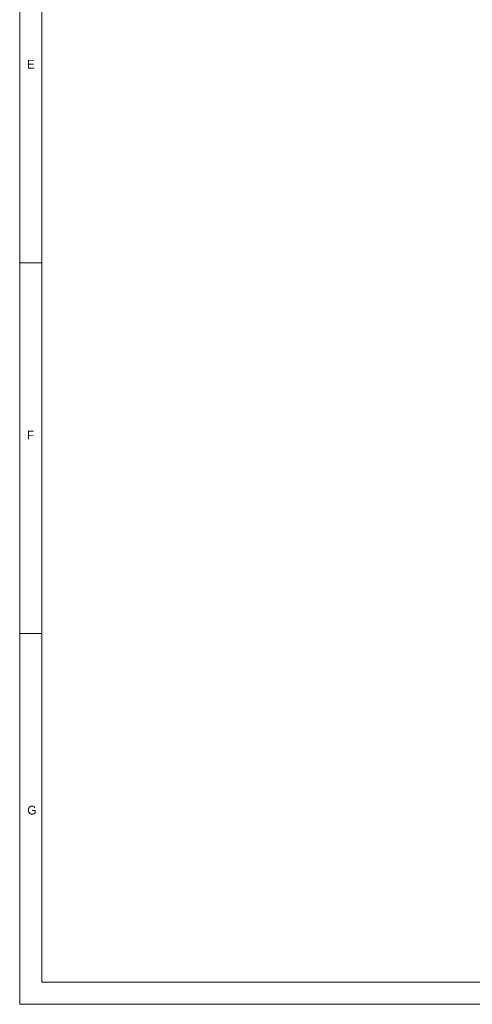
# Model space of a CAD drawing. Header units: inches. Extents: x 0 to 841, y 0 to 594.
# Tile 1 of 129: x 0 to 102, y 0 to 223. Entities that reach past the tile are written whole.
import ezdxf

# ---------------------------------------------------------------- set-up
doc = ezdxf.new("R2010")
doc.units = ezdxf.units.IN
doc.header["$LTSCALE"] = 46.255
doc.header["$MEASUREMENT"] = 0
doc.layers.get('0').update_dxf_attribs({"lineweight": 0})
doc.styles.add('Proxy_972A', font='trium.ttf.shx', dxfattribs={"height": 2})

msp = doc.modelspace()

# ---------------------------------------------------------------- linework, layer by layer
at = {"color": 7, "linetype": 'Continuous'}
for p, q in [((0, 0), (0, 594)), ((5, 589), (5, 5)), ((0, 168), (5, 168)), ((0, 84), (5, 84)), ((5, 5), (836, 5)), ((0, 0), (841, 0))]:
    msp.add_line(p, q, dxfattribs=at)

# ---------------------------------------------------------------- texts
at = {"color": 7, "linetype": 'Continuous', "style": 'Proxy_972A'}
for s, p in [('E', (1.619, 212)), ('F', (1.619, 128)), ('G', (1.7143, 43))]:
    msp.add_text(s, height=2, dxfattribs=at).set_placement(p)

doc.saveas('drawing.dxf')
